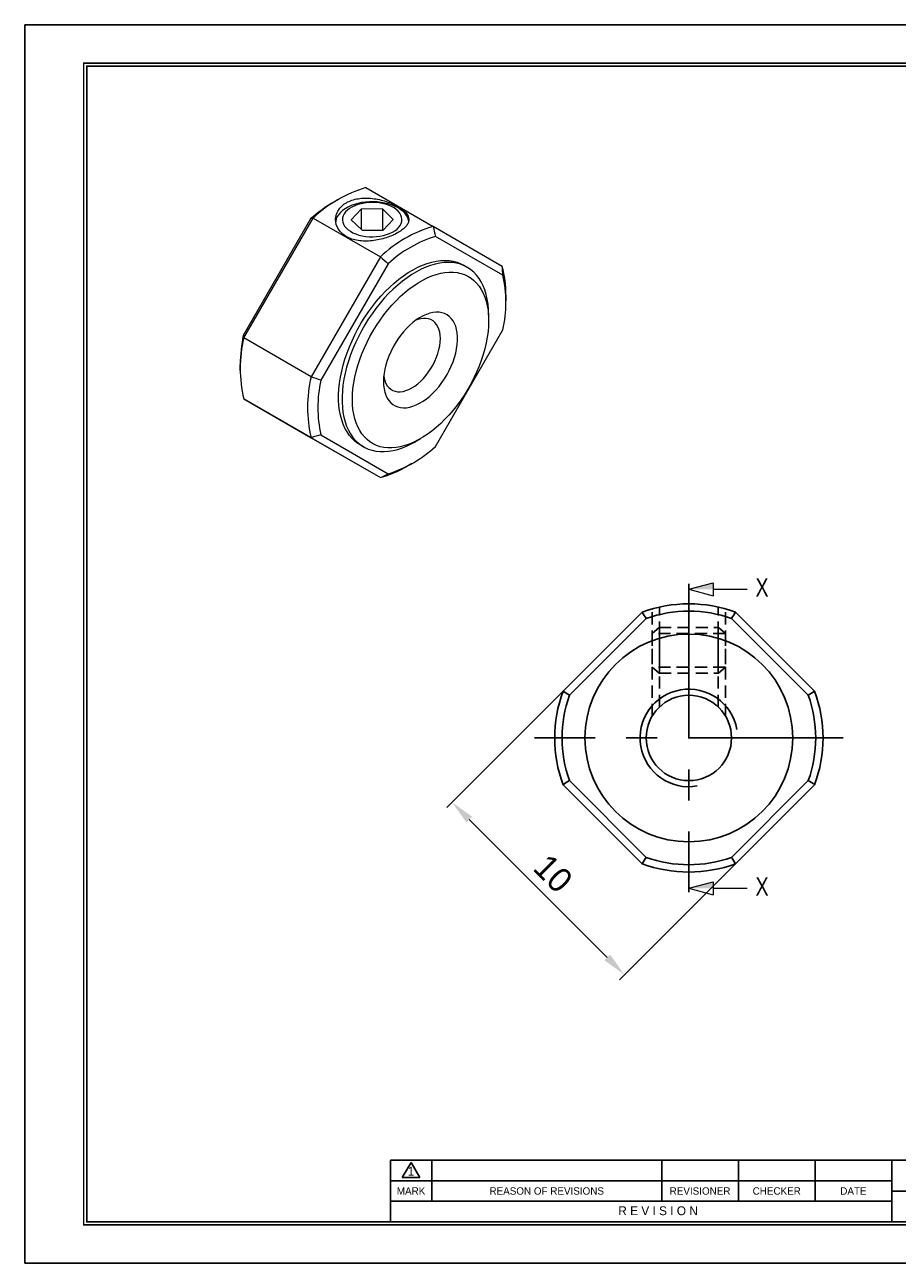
# Model space of a CAD drawing. Header units: millimetres. Extents: x 0 to 71.8, y 0 to 50.8.
# Tile 1 of 2: x 0 to 35.8, y 0 to 50.8. Entities that reach past the tile are written whole.
import ezdxf
from ezdxf.enums import TextEntityAlignment as Align

# ---------------------------------------------------------------- set-up
doc = ezdxf.new("R2010")
doc.units = ezdxf.units.MM
doc.linetypes.add('CENTER', pattern=[50.8, 31.75, -6.35, 6.35, -6.35])
doc.linetypes.add('DASHED', pattern=[0.75, 0.5, -0.25])
doc.layers.get('0').update_dxf_attribs({"linetype": 'CONTINUOUS'})
doc.layers.get('DEFPOINTS').update_dxf_attribs({"linetype": 'CONTINUOUS'})
for name, color, linetype in [('center', 1, 'CENTER'), ('hidden', 2, 'DASHED'), ('L1', 7, 'CONTINUOUS'), ('OUTLINE', 7, 'CONTINUOUS'), ('thread', 5, 'CONTINUOUS')]:
    doc.layers.add(name, color=color, linetype=linetype)
doc.dimstyles.get("Standard").update_dxf_attribs({"dimtxt": 1, "dimasz": 1, "dimexe": 0.3, "dimexo": 0, "dimgap": 0.35, "dimtad": 1, "dimdec": 3, "dimzin": 11, "dimdsep": 46, "dimtxsty": 'Standard', "dimcen": 0, "dimclrd": 5, "dimclre": 5, "dimclrt": 3, "dimadec": 0, "dimazin": 0, "dimtfac": 0.6, "dimtdec": 3, "dimtmove": 0, "dimatfit": 3, "dimfxl": 0, "dimtolj": 1, "dimtzin": 11, "dimarcsym": 0})

# ---------------------------------------------------------------- blocks, each defined once
blk = doc.blocks.new('표제란')
at = {"layer": 'L1', "color": 0}
for p, q in [((297, 210), (0, 210)), ((0, 210), (0, 0)), ((0, 0), (297, 0))]:
    blk.add_line(p, q, dxfattribs=at)
at = {"layer": 'L1'}
for p, q in [((160, 17.5), (62, 17.5)), ((62, 17.5), (62, 7)), ((64, 14.51), (65.5, 17.1)), ((65.5, 17.1), (67, 14.51)), ((69, 17.5), (69, 10.5)), ((108, 17.5), (108, 10.5)), ((121, 17.5), (121, 10.5)), ((134, 17.5), (134, 10.5)), ((147, 17.5), (147, 7)), ((147, 14), (62, 14)), ((64, 14.51), (67, 14.51)), ((147, 10.5), (62, 10.5)), ((147, 12.2), (160, 12.2))]:
    blk.add_line(p, q, dxfattribs=at)
at = {"layer": 'L1', "const_width": 0.25}
blk.add_lwpolyline([(290.5, 6.5), (290.5, 203.5), (10, 203.5), (10, 6.5)], close=True, dxfattribs=at)
at = {"layer": 'L1'}
blk.add_lwpolyline([(290, 7), (290, 203), (10.5, 203), (10.5, 7)], close=True, dxfattribs=at)
for s, height, p in [('1', 1.5, (65.5, 15.61)), ('MARK', 1.25, (65.5, 12.25)), ('REASON OF REVISIONS', 1.25, (88.5, 12.25)), ('REVISIONER', 1.25, (114.5, 12.25)), ('CHECKER', 1.25, (127.5, 12.25)), ('DATE', 1.25, (140.5, 12.25)), ('R E V I S I O N', 1.5, (107.38, 8.9))]:
    blk.add_text(s, height=height, dxfattribs=at).set_placement(p, align=Align.MIDDLE_CENTER)
for tag, p in [('필렛', (179.25, 10.9)), ('모따기', (179.25, 8.3))]:
    blk.add_attdef(tag, text='', height=1.15, dxfattribs=at).set_placement(p, align=Align.MIDDLE_LEFT)
at = {"layer": 'OUTLINE', "ltscale": 0.5}
for tag, p, height in [('TITLE', (237.17, 24.41), 2.5), ('도번', (251.18, 15.64), 2.5), ('SCALE', (253.78, 9.55), 1.2), ('DATE', (277.02, 9.51), 1.2)]:
    blk.add_attdef(tag, p, '', height=height, dxfattribs=at)
blk = doc.blocks.new('*D1')
at = {"layer": 'DEFPOINTS', "color": 0, "ltscale": 0.2}
for p in [(23.691, 25.073), (30.762, 18.002), (24.589, 11.828)]:
    blk.add_point(p, dxfattribs=at)
at = {"layer": 'OUTLINE', "color": 5, "lineweight": -2, "ltscale": 0.2}
for p, q in [((23.691, 25.073), (17.306, 18.687)), ((18.225, 18.192), (23.882, 12.536)), ((30.762, 18.002), (24.377, 11.616))]:
    blk.add_line(p, q, dxfattribs=at)
at = {"layer": 'OUTLINE', "color": 5, "ltscale": 0.2}
for points in [[(18.343, 18.31), (18.107, 18.075), (17.518, 18.9)], [(24, 12.653), (23.764, 12.418), (24.589, 11.828)]]:
    blk.add_solid(points, dxfattribs=at)
at = {"layer": 'OUTLINE', "color": 3, "ltscale": 0.2, "insert": (21.664, 15.975), "char_height": 1, "attachment_point": 5, "rotation": 315}
blk.add_mtext('\\A1;10', dxfattribs=at)

msp = doc.modelspace()

# ---------------------------------------------------------------- linework, layer by layer
at = {"color": 7, "linetype": 'Continuous', "lineweight": 15}
for p, q in [((13.9813, 44.1012), (16.739, 42.5092)), ((12.6883, 43.5234), (12.9004, 43.6459)), ((13.7948, 43.2163), (13.3787, 42.7779)), ((14.6606, 43.2275), (13.7948, 43.2163)), ((13.7948, 43.2163), (13.7948, 42.3826)), ((15.1103, 42.8003), (14.6606, 43.2275)), ((14.6606, 43.2275), (14.6606, 42.3614)), ((11.7184, 42.8202), (8.9593, 38.0413)), ((8.9813, 37.9358), (11.8207, 42.8539)), ((11.8207, 42.8539), (14.5785, 41.2619)), ((13.3787, 42.7779), (13.8284, 42.3506)), ((14.6942, 42.3618), (15.1103, 42.8003)), ((13.8284, 42.3506), (14.6942, 42.3618)), ((19.5785, 40.8695), (16.739, 42.5092)), ((19.6004, 40.5104), (16.8413, 42.1037)), ((14.5785, 41.2619), (11.739, 36.3439)), ((14.9004, 40.9832), (12.1413, 36.2044)), ((17.9957, 40.9175), (18.1371, 40.8358)), ((19.7246, 39.7064), (19.7246, 39.4615)), ((19.0175, 38.89), (19.0175, 38.645)), ((16.8413, 33.4902), (19.6004, 38.2691)), ((11.739, 36.3439), (8.9813, 37.9358)), ((8.8351, 36.604), (8.8351, 36.8489)), ((8.9813, 35.4409), (11.739, 33.8489)), ((11.8207, 33.8012), (8.9813, 35.4409)), ((11.739, 33.8489), (14.5785, 32.2092)), ((11.8207, 33.8012), (14.5785, 32.2092)), ((12.1413, 33.9631), (14.9004, 32.3698)), ((13.8875, 33.4744), (13.746, 33.556)), ((16.2249, 33.8076), (16.0128, 33.6851)), ((15.8715, 32.787), (15.6594, 32.6645))]:
    msp.add_line(p, q, dxfattribs=at)
at = {"color": 7, "linetype": 'Continuous', "lineweight": 15, "flags": 128}
for points in [[(15.7406, 42.7198), (15.7317, 42.7697), (15.7018, 42.8619), (15.6549, 42.9517), (15.5914, 43.038), (15.5121, 43.1198), (15.418, 43.1962), (15.3101, 43.2663), (15.1897, 43.3292), (15.0582, 43.3843), (14.9172, 43.4308), (14.7683, 43.4683), (14.6133, 43.4962), (14.4539, 43.5143), (14.2921, 43.5223), (14.1297, 43.5202), (13.9687, 43.508), (13.8109, 43.4858), (13.6582, 43.4539), (13.5123, 43.4126), (13.3751, 43.3625), (13.248, 43.3041), (13.1327, 43.2381), (13.0303, 43.1653), (12.9422, 43.0865), (12.8694, 43.0027), (12.8126, 42.9148), (12.7727, 42.824), (12.75, 42.7311), (12.7468, 42.7047)], [(15.4637, 42.8049), (15.4515, 42.8896), (15.4217, 42.9728), (15.3748, 43.0534), (15.3113, 43.1301), (15.2323, 43.2019), (15.1389, 43.2676), (15.0325, 43.3264), (14.9146, 43.3773), (14.7869, 43.4196), (14.6513, 43.4528), (14.5097, 43.4762), (14.3643, 43.4897), (14.2172, 43.4929), (14.0704, 43.4859), (13.9262, 43.4687), (13.7866, 43.4416), (13.6537, 43.4049), (13.5294, 43.3593), (13.4156, 43.3054), (13.3138, 43.244), (13.2256, 43.1759), (13.1523, 43.1022), (13.0948, 43.0239), (13.0542, 42.9422), (13.0309, 42.8582), (13.0253, 42.7733), (13.0375, 42.6886), (13.0673, 42.6053), (13.1143, 42.5247), (13.1777, 42.448), (13.2567, 42.3762), (13.3501, 42.3105), (13.4565, 42.2518), (13.5745, 42.2009), (13.7022, 42.1585), (13.8378, 42.1254), (13.9793, 42.1019), (14.1247, 42.0885), (14.2719, 42.0852), (14.4186, 42.0923), (14.5629, 42.1095), (14.7024, 42.1366), (14.8353, 42.1732), (14.9596, 42.2188), (15.0735, 42.2727), (15.1752, 42.3342), (15.2634, 42.4023), (15.3368, 42.476), (15.3942, 42.5543), (15.4348, 42.636), (15.4581, 42.7199), (15.4637, 42.8049)], [(13.746, 33.556), (13.6616, 33.6088), (13.5344, 33.7054), (13.4169, 33.8169), (13.3098, 33.9426), (13.2134, 34.0822), (13.1281, 34.2351), (13.0544, 34.4005), (12.9924, 34.5778), (12.9426, 34.7662), (12.905, 34.9651), (12.8798, 35.1734), (12.8672, 35.3904), (12.8672, 35.6152), (12.8798, 35.8467), (12.905, 36.0841), (12.9426, 36.3263), (12.9924, 36.5723), (13.0544, 36.8212), (13.1281, 37.0717), (13.2134, 37.323), (13.3098, 37.5739), (13.4169, 37.8234), (13.5344, 38.0704), (13.6616, 38.3139), (13.7981, 38.5529), (13.9433, 38.7864), (14.0966, 39.0134), (14.2573, 39.2329), (14.4248, 39.4441), (14.5984, 39.646), (14.7773, 39.8378), (14.9607, 40.0187), (15.148, 40.1879), (15.3384, 40.3447), (15.5309, 40.4885), (15.7249, 40.6187), (15.9195, 40.7347), (16.1139, 40.836), (16.3073, 40.9222), (16.4989, 40.993), (16.6878, 41.048), (16.8733, 41.087), (17.0545, 41.1098), (17.2309, 41.1165), (17.4015, 41.1068), (17.5657, 41.0809), (17.7228, 41.0389), (17.8721, 40.981), (17.9957, 40.9175)], [(19.0175, 38.89), (19.0112, 39.111), (18.9923, 39.3238), (18.9609, 39.5274), (18.9172, 39.7212), (18.8612, 39.9042), (18.7934, 40.0756), (18.7138, 40.2348), (18.6229, 40.3811), (18.5211, 40.5139), (18.4088, 40.6325), (18.2864, 40.7366), (18.1544, 40.8257), (18.0135, 40.8993), (17.8642, 40.9573), (17.7071, 40.9993), (17.5429, 41.0252), (17.3723, 41.0348), (17.196, 41.0282), (17.0147, 41.0053), (16.8292, 40.9663), (16.6403, 40.9113), (16.4487, 40.8406), (16.2553, 40.7543), (16.0609, 40.653), (15.8663, 40.5371), (15.6724, 40.4069), (15.4798, 40.2631), (15.2895, 40.1062), (15.1022, 39.937), (14.9187, 39.7561), (14.7398, 39.5643), (14.5662, 39.3624), (14.3987, 39.1513), (14.238, 38.9317), (14.0847, 38.7048), (13.9395, 38.4713), (13.803, 38.2323), (13.6758, 37.9887), (13.5583, 37.7417), (13.4512, 37.4922), (13.3548, 37.2413), (13.2695, 36.9901), (13.1958, 36.7395), (13.1338, 36.4907), (13.084, 36.2447), (13.0464, 36.0025), (13.0213, 35.7651), (13.0087, 35.5335), (13.0087, 35.3088), (13.0213, 35.0918), (13.0464, 34.8834), (13.084, 34.6846), (13.1338, 34.4961), (13.1958, 34.3188), (13.2695, 34.1534), (13.3548, 34.0006), (13.4512, 33.861), (13.5583, 33.7352), (13.6758, 33.6238), (13.803, 33.5272), (13.9395, 33.4458), (14.0847, 33.3799), (14.238, 33.3299), (14.3987, 33.296), (14.5662, 33.2782), (14.7398, 33.2767), (14.9187, 33.2914), (15.1022, 33.3224), (15.2895, 33.3694), (15.4798, 33.4323), (15.6724, 33.5108), (15.8663, 33.6046), (16.0128, 33.6851)], [(19.0175, 38.645), (19.0112, 38.426), (18.9926, 38.2008), (18.9615, 37.9703), (18.9182, 37.7356), (18.8629, 37.4978), (18.7959, 37.258), (18.7173, 37.0171), (18.6276, 36.7763), (18.5271, 36.5366), (18.4164, 36.2992), (18.2959, 36.065), (18.1661, 35.8351), (18.0277, 35.6106), (17.8812, 35.3925), (17.7273, 35.1816), (17.5667, 34.9791), (17.4001, 34.7857), (17.2283, 34.6023), (17.0519, 34.4298), (16.8719, 34.269), (16.689, 34.1204), (16.504, 33.9849), (16.3177, 33.863), (16.1311, 33.7552), (15.9448, 33.6621), (15.7598, 33.584), (15.5769, 33.5214), (15.3969, 33.4744), (15.2206, 33.4433), (15.0487, 33.4283), (14.8821, 33.4293), (14.7215, 33.4464), (14.5676, 33.4796), (14.4211, 33.5286), (14.2827, 33.5933), (14.1529, 33.6733), (14.0324, 33.7683), (13.9217, 33.8779), (13.8213, 34.0016), (13.7315, 34.1389), (13.653, 34.289), (13.5859, 34.4515), (13.5306, 34.6254), (13.4873, 34.8101), (13.4563, 35.0047), (13.4376, 35.2084), (13.4313, 35.4202), (13.4376, 35.6393), (13.4563, 35.8645), (13.4873, 36.095), (13.5306, 36.3296), (13.5859, 36.5674), (13.653, 36.8073), (13.7315, 37.0482), (13.8213, 37.289), (13.9217, 37.5287), (14.0324, 37.7661), (14.1529, 38.0003), (14.2827, 38.2302), (14.4211, 38.4547), (14.5676, 38.6728), (14.7215, 38.8836), (14.8821, 39.0862), (15.0487, 39.2796), (15.2206, 39.463), (15.3969, 39.6355), (15.5769, 39.7963), (15.7598, 39.9449), (15.9448, 40.0804), (16.1311, 40.2023), (16.3177, 40.3101), (16.504, 40.4032), (16.689, 40.4812), (16.8719, 40.5439), (17.0519, 40.5909), (17.2283, 40.622), (17.4001, 40.637), (17.5667, 40.636), (17.7273, 40.6189), (17.8812, 40.5857), (18.0277, 40.5367), (18.1661, 40.472), (18.2959, 40.392), (18.4164, 40.297), (18.5271, 40.1873), (18.6276, 40.0636), (18.7173, 39.9264), (18.7959, 39.7762), (18.8629, 39.6138), (18.9182, 39.4399), (18.9615, 39.2552), (18.9926, 39.0606), (19.0112, 38.8569), (19.0175, 38.645)], [(14.7041, 36.155), (14.7104, 35.999), (14.7293, 35.8516), (14.7605, 35.7139), (14.8039, 35.5872), (14.859, 35.4724), (14.9255, 35.3706), (15.0027, 35.2826), (15.09, 35.209), (15.1867, 35.1506), (15.2921, 35.1077), (15.4051, 35.0808), (15.525, 35.0701), (15.6506, 35.0757), (15.781, 35.0974), (15.9151, 35.1352), (16.0517, 35.1888), (16.1898, 35.2576), (16.3282, 35.3411), (16.4657, 35.4386), (16.6012, 35.5493), (16.7335, 35.6723), (16.8617, 35.8066), (16.9846, 35.9511), (17.1011, 36.1045), (17.2104, 36.2656), (17.3116, 36.4331), (17.4037, 36.6055), (17.4861, 36.7815), (17.558, 36.9595), (17.6188, 37.1382), (17.6681, 37.316), (17.7055, 37.4914), (17.7305, 37.6631), (17.7431, 37.8295), (17.7431, 37.9893), (17.7305, 38.1412), (17.7055, 38.2838), (17.6681, 38.4162), (17.6188, 38.537), (17.558, 38.6454), (17.4861, 38.7405), (17.4037, 38.8214), (17.3116, 38.8874), (17.2104, 38.9381), (17.1011, 38.973), (16.9846, 38.9918), (16.8617, 38.9944), (16.7335, 38.9807), (16.6012, 38.9509), (16.4657, 38.9052), (16.3282, 38.844), (16.1898, 38.7678), (16.0517, 38.6772), (15.9151, 38.5729), (15.781, 38.4559), (15.6506, 38.3271), (15.525, 38.1876), (15.4051, 38.0385), (15.2921, 37.8811), (15.1867, 37.7166), (15.09, 37.5465), (15.0027, 37.3721), (14.9255, 37.1949), (14.859, 37.0164), (14.8039, 36.838), (14.7605, 36.6612), (14.7293, 36.4875), (14.7104, 36.3183), (14.7041, 36.155)], [(17.0376, 37.9103), (17.0312, 38.0474), (17.0121, 38.1757), (16.9805, 38.2937), (16.9367, 38.4), (16.8813, 38.4937), (16.8148, 38.5736), (16.7379, 38.6388), (16.6516, 38.6887), (16.5566, 38.7226), (16.4542, 38.7403), (16.3454, 38.7415), (16.2314, 38.7262), (16.1134, 38.6946), (16.0357, 38.6657)], [(14.7159, 36.3794), (14.7296, 36.2978), (14.7612, 36.1798), (14.805, 36.0734), (14.8604, 35.9798), (14.927, 35.8999), (15.0038, 35.8347), (15.0902, 35.7848), (15.1851, 35.7509), (15.2875, 35.7332), (15.3963, 35.732), (15.5103, 35.7473), (15.6283, 35.7789), (15.7489, 35.8264), (15.8709, 35.8895), (15.9928, 35.9672), (16.1134, 36.0589), (16.2314, 36.1635), (16.3454, 36.2799), (16.4542, 36.4067), (16.5566, 36.5427), (16.6516, 36.6862), (16.7379, 36.8358), (16.8148, 36.9897), (16.8813, 37.1464), (16.9367, 37.3041), (16.9805, 37.461), (17.0121, 37.6154), (17.0312, 37.7658), (17.0376, 37.9103)]]:
    msp.add_lwpolyline(points, dxfattribs=at)
at = {"color": 7, "linetype": 'Continuous', "lineweight": 15}
for centre, radius, start, end in [((15.5271, 38.9286), 5.3986, 106.63842, 133.35621), ((15.7805, 38.2389), 6.1227, 120.33388, 131.56257), ((18.2848, 37.3366), 5.3986, 106.63842, 133.35621), ((18.3567, 37.2375), 5.0967, 107.29658, 132.69804), ((15.3389, 39.7461), 4.3859, 359.4815, 14.84127), ((14.6271, 39.3898), 5.098, 347.30132, 12.69868), ((14.9586, 36.8138), 6.1236, 168.43622, 179.67092), ((14.2352, 36.6884), 5.3999, 166.64325, 193.35675), ((16.9389, 35.0964), 5.3474, 166.50962, 193.49038), ((17.1146, 35.0837), 5.098, 167.30132, 192.69868), ((13.385, 37.236), 5.0967, 287.29658, 312.69804), ((13.4133, 36.4867), 4.4333, 285.23786, 300.44082)]:
    msp.add_arc(centre, radius, start, end, dxfattribs=at)
msp.add_open_spline([(15.3052, 42.2584), (15.3756, 42.299), (15.4378, 42.3409), (15.5466, 42.427), (15.5936, 42.4718), (15.6685, 42.5617), (15.6968, 42.6068), (15.7349, 42.6982), (15.7445, 42.7445), (15.7445, 42.8815), (15.7056, 42.9737), (15.5568, 43.1516), (15.445, 43.2396), (15.2368, 43.36), (15.1592, 43.399), (14.9958, 43.4702), (14.9094, 43.503), (14.6362, 43.5912), (14.4417, 43.6347), (14.1472, 43.6667), (14.0503, 43.6716), (13.8589, 43.6693), (13.7634, 43.6618), (13.4917, 43.6194), (13.3247, 43.5643), (13.1135, 43.4424), (13.0513, 43.3964), (12.9425, 43.2942), (12.8955, 43.2374), (12.8205, 43.1176), (12.7923, 43.0549), (12.7542, 42.9246), (12.7445, 42.8569), (12.7445, 42.6566), (12.7834, 42.5217), (12.9322, 42.283), (13.044, 42.1768), (13.2523, 42.0562), (13.3298, 42.0217), (13.4933, 41.967), (13.5796, 41.9464), (13.8528, 41.904), (14.0474, 41.9029), (14.3419, 41.9347), (14.4388, 41.9507), (14.6302, 41.9919), (14.7256, 42.0175), (14.9974, 42.1045), (15.1644, 42.1772), (15.3052, 42.2584)], degree=3, knots=[0, 0, 0, 0, 0.03125, 0.03125, 0.0625, 0.0625, 0.09375, 0.09375, 0.125, 0.125, 0.1875, 0.1875, 0.25, 0.25, 0.28125, 0.28125, 0.3125, 0.3125, 0.375, 0.375, 0.40625, 0.40625, 0.4375, 0.4375, 0.5, 0.5, 0.53125, 0.53125, 0.5625, 0.5625, 0.59375, 0.59375, 0.625, 0.625, 0.6875, 0.6875, 0.75, 0.75, 0.78125, 0.78125, 0.8125, 0.8125, 0.875, 0.875, 0.90625, 0.90625, 0.9375, 0.9375, 1, 1, 1, 1], dxfattribs=at)
for points in [[(11.8207, 42.8539), (11.7868, 42.843), (11.7527, 42.8317), (11.7184, 42.8202)], [(16.739, 42.5092), (16.7729, 42.3741), (16.807, 42.2389), (16.8413, 42.1037)], [(14.5785, 41.2619), (14.686, 41.1693), (14.7933, 41.0764), (14.9004, 40.9832)], [(19.6004, 40.5104), (19.5933, 40.6299), (19.586, 40.7496), (19.5785, 40.8695)], [(8.9593, 38.0413), (8.9665, 38.0058), (8.9738, 37.9707), (8.9813, 37.9358)], [(12.1413, 36.2044), (12.0071, 36.2505), (11.873, 36.297), (11.739, 36.3439)], [(12.1413, 33.9631), (12.0071, 33.9252), (11.873, 33.8871), (11.739, 33.8489)], [(14.5785, 32.2092), (14.686, 32.2627), (14.7933, 32.3162), (14.9004, 32.3698)]]:
    msp.add_open_spline(points, degree=3, dxfattribs=at)
at = {"layer": 'center', "ltscale": 0.2}
for p, q in [((27.2265, 27.862), (27.2265, 15.212)), ((33.5515, 21.537), (20.9015, 21.537))]:
    msp.add_line(p, q, dxfattribs=at)
at = {"layer": 'hidden', "color": 5}
for p, q in [((25.7265, 22.4384), (25.7265, 26.8285)), ((28.7265, 22.4384), (28.7265, 26.8285))]:
    msp.add_line(p, q, dxfattribs=at)
at = {"layer": 'hidden'}
for p, q in [((26.0265, 22.8108), (26.0265, 26.9045)), ((28.4265, 22.8108), (28.4265, 26.9045)), ((25.7265, 25.8167), (26.007, 26.0667)), ((26.007, 26.0667), (28.446, 26.0667)), ((26.0265, 26.0667), (26.0265, 24.1904)), ((28.4265, 26.0667), (28.4265, 24.1904)), ((28.7265, 25.8167), (28.446, 26.0667)), ((25.7265, 25.8167), (25.7265, 24.4404)), ((28.7265, 25.8167), (25.7265, 25.8167)), ((28.7265, 25.8167), (28.7265, 24.4404)), ((28.7265, 24.4404), (25.7265, 24.4404)), ((25.7265, 24.4404), (26.007, 24.1904)), ((28.7265, 24.4404), (28.446, 24.1904)), ((26.007, 24.1904), (28.446, 24.1904))]:
    msp.add_line(p, q, dxfattribs=at)
at = {"layer": 'OUTLINE', "lineweight": 9}
for p, q in [((27.2265, 27.6335), (28.2265, 27.9014)), ((27.2265, 27.6335), (28.2265, 27.3655)), ((28.2265, 27.9014), (28.2265, 27.3655)), ((28.2265, 27.6335), (29.6115, 27.6335)), ((27.2265, 15.3717), (28.2265, 15.6396)), ((27.2265, 15.3717), (28.2265, 15.1037)), ((28.2265, 15.6396), (28.2265, 15.1037)), ((28.2265, 15.3717), (29.6115, 15.3717))]:
    msp.add_line(p, q, dxfattribs=at)
at = {"layer": 'OUTLINE'}
for p, q in [((25.3112, 26.6928), (22.0708, 23.4524)), ((22.3299, 23.2872), (25.4763, 26.4337)), ((28.9767, 26.4337), (32.1231, 23.2872)), ((32.3822, 23.4524), (29.1419, 26.6928)), ((22.0708, 19.6217), (25.3112, 16.3813)), ((25.4763, 16.6404), (22.3299, 19.7869)), ((32.1231, 19.7869), (28.9767, 16.6404)), ((29.1419, 16.3813), (32.3822, 19.6217))]:
    msp.add_line(p, q, dxfattribs=at)
at = {"layer": 'OUTLINE', "ltscale": 0.2}
for radius in [4.26, 1.75]:
    msp.add_circle((27.2265, 21.537), radius, dxfattribs=at)
at = {"layer": 'OUTLINE'}
for radius, start, end in [(5.5, 69.61998, 110.38002), (5.2, 70.33168, 109.66832), (5.5, 159.61998, 200.38002), (5.5, 339.61998, 20.38002), (5.2, 160.33168, 199.66832), (5.2, 340.33168, 19.66832), (5.5, 249.61998, 290.38002), (5.2, 250.33168, 289.66832)]:
    msp.add_arc((27.2265, 21.537), radius, start, end, dxfattribs=at)
for points in [[(25.3112, 26.6928), (25.3665, 26.6066), (25.4215, 26.5202), (25.4763, 26.4337)], [(29.1419, 26.6928), (29.0866, 26.6066), (29.0315, 26.5202), (28.9767, 26.4337)], [(22.0708, 23.4524), (22.157, 23.3971), (22.2433, 23.342), (22.3299, 23.2872)], [(32.3822, 23.4524), (32.2961, 23.3971), (32.2097, 23.342), (32.1231, 23.2872)], [(22.0708, 19.6217), (22.157, 19.677), (22.2433, 19.7321), (22.3299, 19.7869)], [(32.1231, 19.7869), (32.2097, 19.7321), (32.2961, 19.677), (32.3822, 19.6217)], [(25.3112, 16.3813), (25.3665, 16.4675), (25.4215, 16.5539), (25.4763, 16.6404)], [(29.1419, 16.3813), (29.0866, 16.4675), (29.0315, 16.5539), (28.9767, 16.6404)]]:
    msp.add_open_spline(points, degree=3, dxfattribs=at)
at = {"layer": 'OUTLINE', "lineweight": 9}
for points in [[(27.2265, 27.6335), (28.2265, 27.9014), (28.2265, 27.6335)], [(27.2265, 15.3717), (28.2265, 15.6396), (28.2265, 15.3717)]]:
    msp.add_solid(points, dxfattribs=at)
at = {"layer": 'thread', "ltscale": 0.2}
msp.add_arc((27.2265, 21.537), 2, 10, 280, dxfattribs=at)

# ---------------------------------------------------------------- block references
at = {"layer": 'OUTLINE', "xscale": 0.241802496, "yscale": 0.241802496, "zscale": 0.241802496}
msp.add_blockref('표제란', (0, 0), dxfattribs=at)

# ---------------------------------------------------------------- texts
at = {"lineweight": 9, "width": 0.8}
for p in [(29.9597, 27.3323), (29.9597, 15.0704)]:
    msp.add_text('X', height=0.75, dxfattribs=at).set_placement(p)

# ---------------------------------------------------------------- dimensions: what is measured, and where the dimension line sits
at = {"layer": 'OUTLINE', "ltscale": 0.2}
dim = msp.add_aligned_dim(p1=(23.691, 25.0726), p2=(30.7621, 18.0015), distance=-8.73, dimstyle='Standard', dxfattribs=at)
dim.commit()
dim.dimension.update_dxf_attribs({"geometry": '*D1', "text_midpoint": (21.6644, 15.9749)})

doc.saveas('drawing.dxf')
